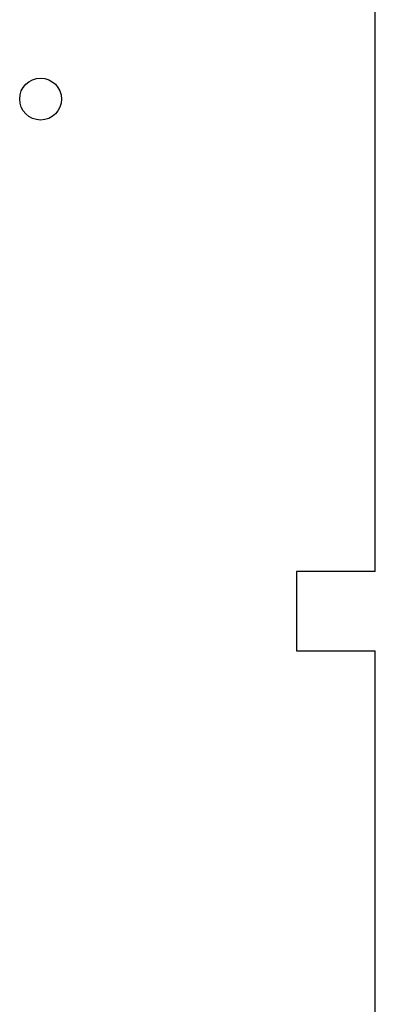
# Model space of a CAD drawing. Header units: inches. Extents: x 1687 to 2505, y -239 to -56.
# Tile 140 of 256: x 1872.8 to 1877.31, y -167.3 to -154.8. Entities that reach past the tile are written whole.
import ezdxf

# ---------------------------------------------------------------- set-up
doc = ezdxf.new("R2010")
doc.units = ezdxf.units.IN
doc.header["$LTSCALE"] = 0.5
doc.header["$MEASUREMENT"] = 0
doc.layers.add('SID-M-S', color=105, linetype='Continuous')

msp = doc.modelspace()

# ---------------------------------------------------------------- linework, layer by layer
at = {"layer": 'SID-M-S'}
for p, q in [((1877.31238, -161.80455), (1877.31238, -148.30955)), ((1877.31238, -161.80455), (1876.31238, -161.80455)), ((1876.31238, -161.80455), (1876.31238, -162.81455)), ((1876.31238, -162.81455), (1877.31238, -162.81455)), ((1877.31238, -176.30955), (1877.31238, -162.81455))]:
    msp.add_line(p, q, dxfattribs=at)
msp.add_circle((1873.06238, -155.80955), 0.26565, dxfattribs=at)

doc.saveas('drawing.dxf')
